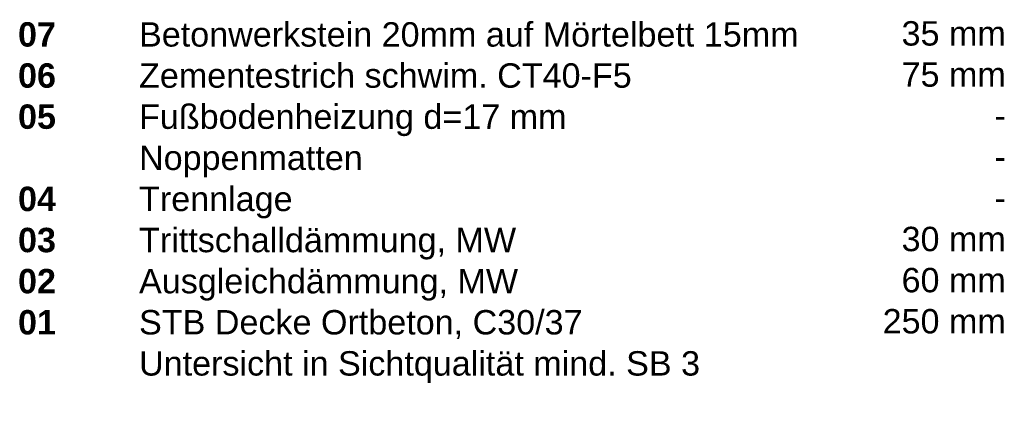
# Model space of a CAD drawing. Header units: metres. Extents: x 0.4 to 30.1, y -10.7 to 8.6.
# Tile 206 of 256: x 6.4 to 7.4, y 4.9 to 5.3. Entities that reach past the tile are written whole.
import ezdxf

# ---------------------------------------------------------------- set-up
doc = ezdxf.new("R2010")
doc.units = ezdxf.units.M
doc.layers.add('_Bodenaufbauten 20230510 (2D)', color=7, linetype='Continuous', lineweight=9)
doc.layers.add('Keine', color=7, linetype='Continuous', lineweight=9)
doc.styles.add('Arial', font='arial.ttf')
doc.styles.add('Arial (bold)', font='arialbd.ttf')

# ---------------------------------------------------------------- blocks, each defined once
blk = doc.blocks.new('Bodenaufbauten 20230510 (2D)')
at = {"layer": 'Keine', "color": 7, "insert": (6.3794, 5.30632), "char_height": 0.0252181, "attachment_point": 1, "line_spacing_factor": 1.011258, "style": 'Arial (bold)'}
blk.add_mtext('\\pxt4.957;07^I{\\fArial|b0|i0|c0|p0;Betonwerkstein 20mm auf Mörtelbett 15mm\\P}06 ^I{\\fArial|b0|i0|c0|p0;Zementestrich schwim. }{\\fArial|b0|i0|c0|p0;CT40-F5}{\\fArial|b0|i0|c0|p0;\\P}05{\\fArial|b0|i0|c0|p0; ^IFußbodenheizung d=17 mm \\P     ^INoppenmatten}{\\fArial|b0|i0|c0|p0;\\C1;\\P}04{\\fArial|b0|i0|c0|p0; ^ITrennlage\\P}03{\\fArial|b0|i0|c0|p0; ^ITrittschalldämmung, MW\\P}02{\\fArial|b0|i0|c0|p0; ^IAusgleichdämmung, MW}{\\fArial|b0|i0|c0|p0;\\P}01{\\fArial|b0|i0|c0|p0; ^ISTB Decke Ortbeton, C30/37\\P ^IUntersicht in Sichtqualität mind. SB 3}', dxfattribs=at)
at = {"layer": 'Keine', "color": 7, "transparency": 33554687, "insert": (7.39978, 5.30738), "char_height": 0.025218, "width": 0.1510902, "attachment_point": 3, "line_spacing_factor": 1.011258, "style": 'Arial'}
blk.add_mtext('  35 mm\\P75 mm\\P-  \\P-\\P-\\P  30 mm\\P  60 mm\\P250 mm', dxfattribs=at)

msp = doc.modelspace()

# ---------------------------------------------------------------- block references
at = {"layer": '_Bodenaufbauten 20230510 (2D)'}
msp.add_blockref('Bodenaufbauten 20230510 (2D)', (0, 0), dxfattribs=at)

doc.saveas('drawing.dxf')
